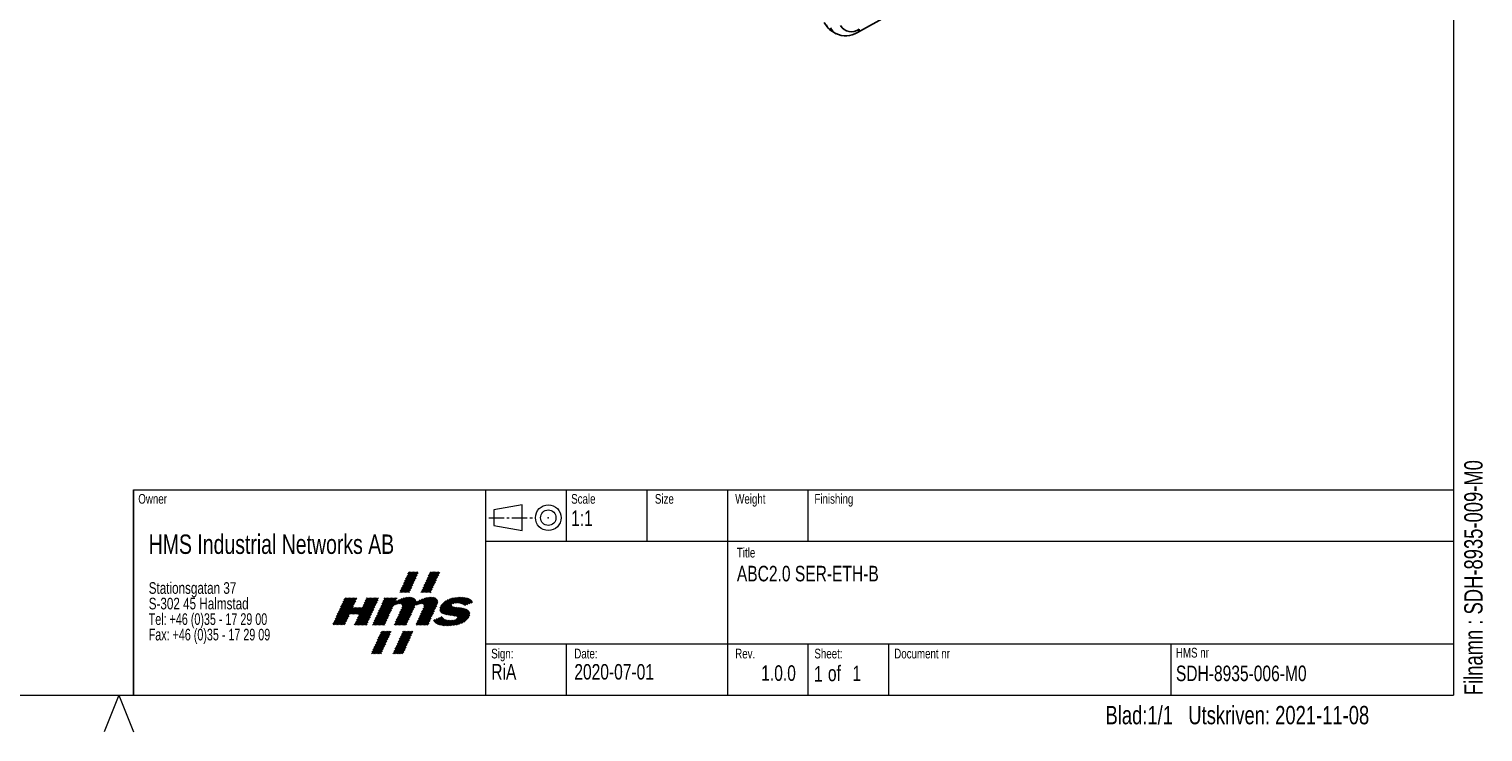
# Model space of a CAD drawing. Header units: millimetres. Extents: x 17 to 414, y 5 to 292.
# Tile 35 of 53: x 216 to 414, y 5 to 101. Entities that reach past the tile are written whole.
import ezdxf

# ---------------------------------------------------------------- set-up
doc = ezdxf.new("R2010")
doc.units = ezdxf.units.MM
doc.header["$PDSIZE"] = -1
doc.styles.add('SLDTEXTSTYLE0', font='TXT', dxfattribs={"width": 0.75})
doc.styles.add('SLDTEXTSTYLE1', font='TXT', dxfattribs={"width": 0.69})

# ---------------------------------------------------------------- blocks, each defined once
blk = doc.blocks.new('Block2_1')
at = {"color": 7, "linetype": 'Continuous', "lineweight": 18}
for p, q in [((6.5, 5), (1, 4)), ((1, 4), (1, 1)), ((6.5, 0), (6.5, 5)), ((0, 2.5), (3, 2.5)), ((1, 1), (6.5, 0)), ((3.5, 2.5), (4, 2.5)), ((4.5, 2.5), (7.5, 2.5)), ((8, 2.5), (8.5, 2.5))]:
    blk.add_line(p, q, dxfattribs=at)
for radius in [2.5, 1.5]:
    blk.add_circle((11.6, 2.5), radius, dxfattribs=at)
at = {"color": 7, "linetype": 'Continuous', "lineweight": 0}
blk.add_point((11.6, 2.5), dxfattribs=at)
blk = doc.blocks.new('Block1_1')
at = {"color": 1, "linetype": 'Continuous', "lineweight": 25}
for p, q in [((15.22, 13.93), (19.14, 17.85)), ((15.3, 14.31), (19.38, 18.39)), ((15.52, 13.93), (18.89, 17.3)), ((15.55, 14.85), (19.3, 18.61)), ((15.79, 15.4), (19, 18.61)), ((15.82, 13.93), (18.64, 16.75)), ((16.04, 15.95), (18.7, 18.61)), ((16.29, 16.5), (18.4, 18.61)), ((16.53, 17.04), (18.1, 18.61)), ((16.78, 17.59), (17.8, 18.61)), ((17.03, 18.14), (17.5, 18.61)), ((20.02, 13.93), (24.04, 17.94)), ((20.2, 14.41), (24.28, 18.49)), ((20.32, 13.93), (23.79, 17.4)), ((20.44, 14.95), (24.1, 18.61)), ((20.62, 13.93), (23.54, 16.85)), ((20.69, 15.5), (23.8, 18.61)), ((20.94, 16.05), (23.5, 18.61)), ((21.19, 16.6), (23.2, 18.61)), ((21.43, 17.14), (22.9, 18.61)), ((21.68, 17.69), (22.6, 18.61)), ((21.93, 18.24), (22.3, 18.61)), ((16.12, 13.93), (18.39, 16.2)), ((16.42, 13.93), (18.15, 15.66)), ((16.72, 13.93), (17.9, 15.11)), ((17.02, 13.93), (17.65, 14.56)), ((17.32, 13.93), (17.41, 14.01)), ((20.92, 13.93), (23.29, 16.3)), ((21.22, 13.93), (23.05, 15.76)), ((21.52, 13.93), (22.8, 15.21)), ((21.82, 13.93), (22.55, 14.66)), ((22.12, 13.93), (22.3, 14.11)), ((8.79, 0), (12.75, 3.95)), ((8.84, 0.35), (12.99, 4.5)), ((9.08, 0.89), (13.24, 5.05)), ((9.09, 0), (12.5, 3.41)), ((9.33, 1.44), (13.05, 5.16)), ((9.58, 1.99), (12.75, 5.16)), ((9.83, 2.53), (12.45, 5.16)), ((10.07, 3.08), (12.15, 5.16)), ((10.32, 3.63), (11.85, 5.16)), ((10.57, 4.18), (11.55, 5.16)), ((10.81, 4.72), (11.25, 5.16)), ((13.61, 0.02), (17.88, 4.29)), ((13.85, 0.56), (18.12, 4.83)), ((13.89, 0), (17.63, 3.74)), ((14.1, 1.11), (18.15, 5.16)), ((14.35, 1.66), (17.85, 5.16)), ((14.6, 2.21), (17.55, 5.16)), ((14.84, 2.75), (17.25, 5.16)), ((15.09, 3.3), (16.95, 5.16)), ((15.34, 3.85), (16.65, 5.16)), ((15.59, 4.4), (16.35, 5.16)), ((15.83, 4.94), (16.05, 5.16)), ((9.39, 0), (12.25, 2.86)), ((9.69, 0), (12, 2.31)), ((9.99, 0), (11.76, 1.77)), ((10.29, 0), (11.51, 1.22)), ((10.59, 0), (11.26, 0.67)), ((10.89, 0), (11.01, 0.12)), ((14.19, 0), (17.38, 3.19)), ((14.49, 0), (17.13, 2.64)), ((14.79, 0), (16.89, 2.1)), ((15.09, 0), (16.64, 1.55)), ((15.39, 0), (16.39, 1)), ((15.69, 0), (16.15, 0.45))]:
    blk.add_line(p, q, dxfattribs=at)
at = {"color": 7, "linetype": 'Continuous', "lineweight": 25}
for p, q in [((0, 6.81), (5.19, 12)), ((0.06, 6.57), (4.94, 11.45)), ((0.25, 7.36), (5.45, 12.56)), ((0.36, 6.57), (4.68, 10.89)), ((0.5, 7.91), (5.34, 12.74)), ((0.66, 6.57), (4.6, 10.51)), ((0.75, 8.46), (5.04, 12.74)), ((0.96, 6.57), (4.9, 10.51)), ((1, 9.01), (4.74, 12.74)), ((1.25, 9.56), (4.44, 12.74)), ((1.26, 6.57), (5.2, 10.51)), ((1.5, 10.11), (4.14, 12.74)), ((1.75, 10.65), (3.84, 12.74)), ((1.99, 11.2), (3.54, 12.74)), ((2.24, 11.75), (3.24, 12.74)), ((2.49, 12.3), (2.94, 12.74)), ((3.99, 9), (5.5, 10.51)), ((4.29, 9), (5.8, 10.51)), ((4.59, 9), (6.1, 10.51)), ((4.86, 6.57), (10.05, 11.76)), ((4.89, 9), (6.4, 10.51)), ((5.11, 7.12), (10.3, 12.31)), ((5.12, 6.52), (9.79, 11.2)), ((5.19, 9), (8.89, 12.7)), ((5.36, 7.66), (10.39, 12.7)), ((5.42, 6.52), (9.54, 10.65)), ((5.49, 9), (9.19, 12.7)), ((5.6, 8.21), (10.09, 12.7)), ((5.72, 6.52), (9.28, 10.09)), ((5.79, 9), (9.49, 12.7)), ((5.85, 8.76), (9.79, 12.7)), ((6.85, 10.96), (8.59, 12.7)), ((7.1, 11.51), (8.29, 12.7)), ((7.35, 12.06), (7.99, 12.7)), ((7.6, 12.61), (7.69, 12.7)), ((9.03, 6.54), (14.59, 12.1)), ((9.13, 6.94), (14.33, 12.13)), ((9.33, 6.54), (15.17, 12.38)), ((9.38, 7.49), (14.58, 12.69)), ((9.63, 8.04), (14.3, 12.71)), ((9.63, 6.54), (13.56, 10.47)), ((9.88, 8.59), (14, 12.71)), ((10.13, 9.14), (13.7, 12.71)), ((10.38, 9.69), (13.4, 12.71)), ((10.63, 10.23), (13.1, 12.71)), ((10.87, 10.78), (12.8, 12.71)), ((11.12, 11.33), (12.5, 12.71)), ((11.37, 11.88), (12.2, 12.71)), ((11.62, 12.43), (11.9, 12.71)), ((13.92, 6.62), (19.25, 11.96)), ((14.13, 6.54), (19.85, 12.26)), ((14.16, 7.17), (18.93, 11.94)), ((14.25, 11.16), (15.67, 12.58)), ((14.41, 7.72), (18.87, 12.18)), ((14.43, 6.54), (18.6, 10.71)), ((14.66, 11.27), (16.11, 12.72)), ((14.66, 8.27), (18.76, 12.37)), ((14.73, 6.54), (18.34, 10.15)), ((14.91, 8.82), (18.62, 12.53)), ((15.04, 11.35), (16.5, 12.81)), ((15.16, 9.37), (18.45, 12.66)), ((15.34, 11.35), (16.86, 12.87)), ((15.41, 9.92), (18.25, 12.76)), ((15.55, 11.26), (17.19, 12.9)), ((15.66, 10.47), (18.02, 12.83)), ((15.7, 11.11), (17.49, 12.9)), ((15.76, 10.87), (17.77, 12.88)), ((18.93, 6.84), (23.87, 11.78)), ((18.93, 6.54), (23.8, 11.41)), ((18.97, 11.08), (20.39, 12.5)), ((19.18, 7.38), (23.84, 12.05)), ((19.23, 6.54), (23.61, 10.92)), ((19.42, 7.93), (23.75, 12.26)), ((19.44, 11.25), (20.86, 12.67)), ((19.53, 6.54), (23.35, 10.36)), ((19.67, 8.48), (23.63, 12.44)), ((19.83, 11.34), (21.27, 12.77)), ((19.92, 9.03), (23.48, 12.59)), ((20.16, 11.37), (21.64, 12.84)), ((20.17, 9.58), (23.3, 12.71)), ((20.41, 11.32), (21.98, 12.89)), ((20.42, 10.13), (23.08, 12.79)), ((20.58, 11.19), (22.29, 12.9)), ((20.65, 10.66), (22.84, 12.85)), ((20.68, 10.99), (22.58, 12.89)), ((24.28, 10.09), (26.74, 12.55)), ((24.3, 9.81), (27.18, 12.69)), ((24.31, 10.42), (26.23, 12.34)), ((24.39, 9.6), (27.55, 12.76)), ((24.5, 9.41), (27.89, 12.8)), ((24.5, 10.91), (25.65, 12.06)), ((24.66, 9.27), (28.23, 12.84)), ((24.85, 9.16), (28.55, 12.86)), ((25.06, 9.07), (27.06, 11.07)), ((25.27, 8.98), (27.1, 10.81)), ((25.51, 8.92), (27.31, 10.72)), ((25.76, 8.87), (27.55, 10.66)), ((26.02, 8.83), (27.82, 10.63)), ((26.28, 8.79), (28.08, 10.59)), ((26.54, 8.75), (28.34, 10.55)), ((26.58, 6.39), (30.33, 10.14)), ((26.81, 8.72), (28.62, 10.53)), ((26.9, 6.41), (30.53, 10.04)), ((27.07, 8.68), (28.9, 10.51)), ((27.23, 6.44), (30.71, 9.92)), ((27.33, 8.64), (29.16, 10.47)), ((27.35, 11.36), (28.86, 12.87)), ((27.59, 8.6), (29.41, 10.42)), ((27.78, 11.49), (29.15, 12.86)), ((27.84, 8.55), (29.65, 10.36)), ((28.06, 8.47), (29.88, 10.29)), ((28.12, 11.53), (29.45, 12.85)), ((28.25, 8.36), (30.11, 10.22)), ((28.41, 11.52), (29.72, 12.83)), ((28.7, 11.51), (29.99, 12.8)), ((28.95, 11.46), (30.24, 12.75)), ((29.17, 11.38), (30.48, 12.69)), ((29.4, 11.31), (30.72, 12.63)), ((29.6, 11.21), (30.95, 12.56)), ((29.74, 11.05), (31.15, 12.46)), ((29.97, 10.98), (31.33, 12.34)), ((30.45, 11.16), (31.48, 12.19)), ((30.93, 11.34), (31.62, 12.03)), ((31.4, 11.51), (31.73, 11.84)), ((1.56, 6.57), (3.66, 8.67)), ((1.86, 6.57), (3.4, 8.11)), ((2.16, 6.57), (3.15, 7.56)), ((2.46, 6.57), (2.89, 7)), ((6.02, 6.52), (9.03, 9.53)), ((6.32, 6.52), (8.77, 8.98)), ((6.62, 6.52), (8.51, 8.42)), ((6.92, 6.52), (8.26, 7.87)), ((7.22, 6.52), (8, 7.31)), ((7.52, 6.52), (7.75, 6.76)), ((9.93, 6.54), (13.3, 9.91)), ((10.23, 6.54), (13.05, 9.36)), ((10.53, 6.54), (12.79, 8.8)), ((10.83, 6.54), (12.53, 8.24)), ((11.13, 6.54), (12.28, 7.69)), ((11.43, 6.54), (12.02, 7.13)), ((15.03, 6.54), (18.08, 9.59)), ((15.33, 6.54), (17.83, 9.04)), ((15.63, 6.54), (17.57, 8.48)), ((15.93, 6.54), (17.32, 7.93)), ((16.23, 6.54), (17.06, 7.37)), ((16.53, 6.54), (16.81, 6.81)), ((19.83, 6.54), (23.1, 9.81)), ((20.13, 6.54), (22.84, 9.25)), ((20.43, 6.54), (22.59, 8.7)), ((20.73, 6.54), (22.33, 8.14)), ((21.03, 6.54), (22.07, 7.58)), ((21.33, 6.54), (21.82, 7.03)), ((22.88, 7.49), (23.2, 7.81)), ((23.01, 7.31), (23.72, 8.03)), ((23.14, 7.15), (24.24, 8.25)), ((23.29, 7), (24.76, 8.47)), ((23.46, 6.87), (24.92, 8.33)), ((23.66, 6.76), (25.05, 8.16)), ((23.87, 6.68), (25.2, 8.01)), ((24.09, 6.6), (25.38, 7.89)), ((24.33, 6.54), (25.59, 7.8)), ((24.57, 6.48), (25.82, 7.73)), ((24.83, 6.44), (26.07, 7.68)), ((25.09, 6.4), (26.34, 7.65)), ((25.37, 6.37), (26.62, 7.63)), ((25.66, 6.37), (26.92, 7.63)), ((25.96, 6.37), (27.25, 7.66)), ((26.27, 6.38), (27.65, 7.76)), ((27.57, 6.48), (30.87, 9.78)), ((27.91, 6.52), (31, 9.61)), ((28.3, 6.6), (31.11, 9.42)), ((28.73, 6.74), (31.15, 9.16)), ((29.2, 6.9), (31.1, 8.81)), ((29.76, 7.17), (30.91, 8.32)), ((11.73, 6.54), (11.77, 6.58))]:
    blk.add_line(p, q, dxfattribs=at)
blk = doc.blocks.new('SW_NOTE_0')
at = {"color": 0, "linetype": 'Continuous', "lineweight": 0, "char_height": 1.5875, "attachment_point": 1}
for s, insert, style in [('Stationsgatan 37', (0, 2.05), 'SLDTEXTSTYLE0'), ('S-302 45 Halmstad', (0, -0.07), 'SLDTEXTSTYLE0'), ('Tel: +46 (0)35 - 17 29 00', (0, -2.19), 'SLDTEXTSTYLE1'), ('Fax: +46 (0)35 - 17 29 09', (0, -4.3), 'SLDTEXTSTYLE1')]:
    blk.add_mtext(s, dxfattribs=dict(at, insert=insert, style=style))

msp = doc.modelspace()

# ---------------------------------------------------------------- linework, layer by layer
at = {"color": 7, "linetype": 'Continuous', "lineweight": 18}
for p, q in [((410, 287), (410, 10)), ((230, 10), (230, 38.01)), ((230, 38), (410, 38)), ((230, 38), (230, 10)), ((278, 38), (278, 10)), ((289, 38), (289, 31)), ((300, 38), (300, 31)), ((311, 38), (311, 10)), ((322, 31), (322, 38)), ((278, 31), (410, 31)), ((278, 17), (410, 17)), ((289, 17), (289, 10)), ((322, 10), (322, 17)), ((333, 10), (333, 17)), ((371.5, 10), (371.5, 17)), ((20, 10), (410, 10)), ((228, 10), (226, 5)), ((228, 10), (230, 5)), ((230, 10), (410, 10)), ((230, 10), (410, 10)), ((230, 10), (265, 10)), ((265, 10), (311, 10))]:
    msp.add_line(p, q, dxfattribs=at)
at = {"color": 7, "linetype": 'Continuous', "lineweight": 25}
for p, q in [((328.72, 100.34), (367.9, 122.17)), ((325.1, 100.61), (325.69, 100.24))]:
    msp.add_line(p, q, dxfattribs=at)
at = {"color": 7, "linetype": 'Continuous', "lineweight": 25, "flags": 128}
msp.add_lwpolyline([(324.2, 101.71), (324.57, 101.13), (324.92, 100.78)], dxfattribs=at)
at = {"color": 7, "linetype": 'Continuous', "lineweight": 25}
for centre, radius, start, end in [((326.15, 102.13), 1.85, 205.4317, 235.6103), ((327.88, 102.12), 1.69, 209.7617, 309.0506), ((326.73, 101.76), 1.85, 205.0869, 239.3016), ((327.14, 102.74), 2.87, 242.024, 303.3399)]:
    msp.add_arc(centre, radius, start, end, dxfattribs=at)
at = {"color": 8, "linetype": 'Continuous', "lineweight": 25}
msp.add_arc((328.45, 100.75), 0.492, 303.1298, 6.1758, dxfattribs=at)

# ---------------------------------------------------------------- block references
at = {"color": 7, "linetype": 'Continuous'}
for name, p, xscale, yscale, zscale in [('Block2_1', (278.44, 32.45), 0.7, 0.7, 0.7), ('Block1_1', (257.19, 15.64), 0.6, 0.6, 0.6)]:
    msp.add_blockref(name, p, dxfattribs=dict(at, xscale=xscale, yscale=yscale, zscale=zscale))
at = {"color": 7, "linetype": 'Continuous', "lineweight": 0}
msp.add_blockref('SW_NOTE_0', (232.07, 23.36), dxfattribs=at)

# ---------------------------------------------------------------- texts
at = {"color": 7, "linetype": 'Continuous', "lineweight": 0, "insert": (411.47, 10), "char_height": 2.5, "attachment_point": 1, "rotation": 90, "style": 'SLDTEXTSTYLE0'}
msp.add_mtext('Filnamn : SDH-8935-009-M0', dxfattribs=at)
msp.add_mtext('Filnamn : SDH-8935-009-M0', dxfattribs=at)
at = {"color": 7, "linetype": 'Continuous', "lineweight": 0, "attachment_point": 1, "style": 'SLDTEXTSTYLE0'}
for s, insert, char_height in [('Owner', (230.65, 37.43), 1.323), ('Scale', (289.68, 37.43), 1.323), ('Size', (301.1, 37.43), 1.323), ('Weight', (312.05, 37.43), 1.323), ('Finishing', (322.85, 37.43), 1.323), ('1:1', (289.68, 35.19), 2.117), ('HMS Industrial Networks AB', (232.07, 31.91), 2.6458), ('Title', (312.28, 30.1), 1.323), ('ABC2.0 SER-ETH-B', (312.28, 27.64), 2.1167), ('Sign:', (278.78, 16.34), 1.323), ('Date:', (290.11, 16.34), 1.323), ('Rev.', (312.05, 16.34), 1.323), ('Sheet:', (322.85, 16.34), 1.323), ('Document nr', (333.74, 16.34), 1.3229), ('HMS nr', (372.15, 16.46), 1.323), ('RiA', (278.78, 14.25), 2.117), ('2020-07-01', (290.11, 14.25), 2.117), ('1.0.0', (315.6, 14.08), 2.117), ('1', (322.79, 13.98), 2.12), ('of', (324.69, 14.04), 2.117), ('1', (328.04, 14.04), 2.12), ('SDH-8935-006-M0', (372.15, 14.04), 2.1167), ('Blad:1/1   Utskriven: 2021-11-08', (362.55, 8.54), 2.5)]:
    msp.add_mtext(s, dxfattribs=dict(at, insert=insert, char_height=char_height))

doc.saveas('drawing.dxf')
